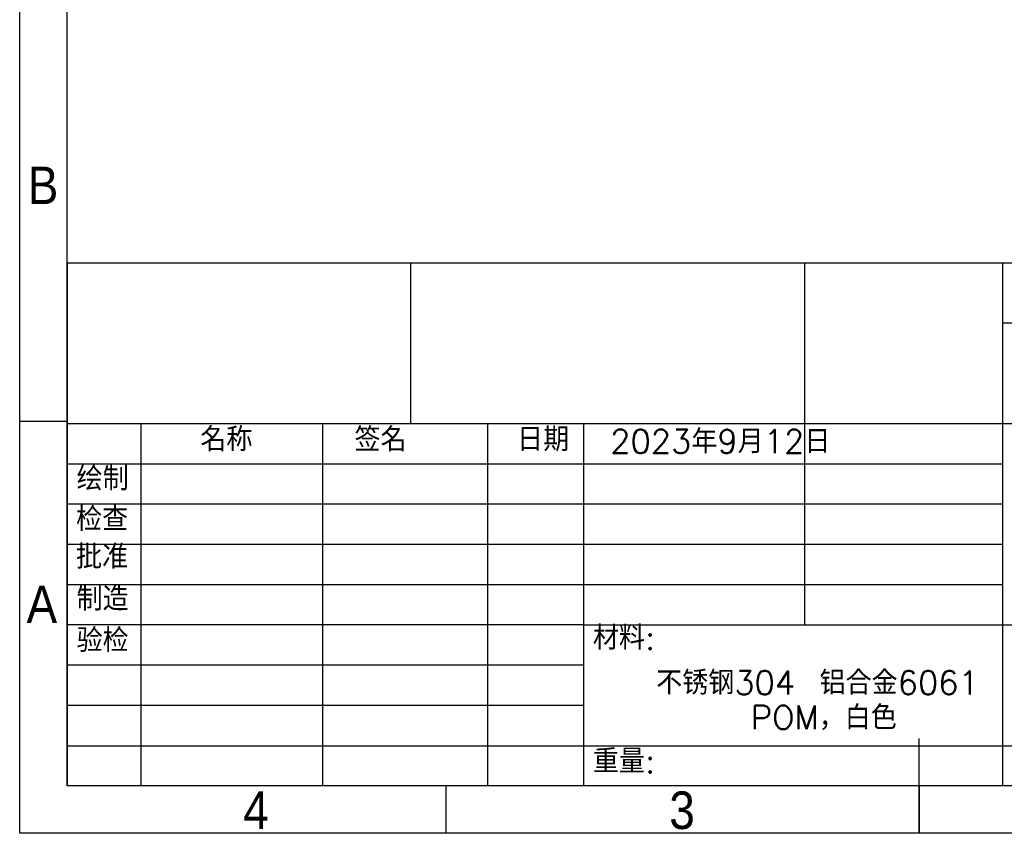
# Model space of a CAD drawing. Header units: millimetres. Extents: x 15 to 205, y 5 to 292.
# Tile 1 of 56: x 15 to 119, y 5 to 91. Entities that reach past the tile are written whole.
import ezdxf

# ---------------------------------------------------------------- set-up
doc = ezdxf.new("R2010")
doc.units = ezdxf.units.MM
doc.layers.add('注释', color=2, linetype='Continuous')
doc.layers.add('草图直线', color=1, linetype='Continuous')
doc.styles.add('SLDTEXTSTYLE0', font='txt', dxfattribs={"bigfont": 'bigfont'})
doc.styles.add('SLDTEXTSTYLE1', font='Gothic.ttf', dxfattribs={"width": 0.913})

msp = doc.modelspace()

# ---------------------------------------------------------------- linework, layer by layer
at = {"layer": '草图直线'}
for p, q in [((15, 5), (15, 292)), ((20, 10), (20, 287)), ((20, 65.25), (200, 65.25)), ((20, 65.25), (20, 10)), ((56.3109, 48.25), (56.3109, 65.25)), ((97.889, 65.25), (97.889, 27)), ((118.8, 65.25), (118.8, 10)), ((200, 58.875), (118.8, 58.875)), ((20, 48.5), (15, 48.5)), ((200, 48.25), (20, 48.25)), ((27.8, 48.25), (27.8, 10)), ((46.991, 48.25), (46.991, 10)), ((64.3989, 48.25), (64.3989, 10)), ((74.6, 10), (74.6, 48.25)), ((118.8, 44), (20, 44)), ((118.8, 39.75), (20, 39.75)), ((118.8, 35.5), (20, 35.5)), ((118.8, 31.25), (20, 31.25)), ((74.6, 27), (20, 27)), ((74.6, 27), (200, 27)), ((74.6, 22.7499), (20, 22.7499)), ((74.6, 18.5), (20, 18.5)), ((110, 5), (110, 15)), ((20, 14.25), (200, 14.25)), ((200, 10), (20, 10)), ((60, 10), (60, 5)), ((110, 10), (110, 5)), ((205, 5), (15, 5))]:
    msp.add_line(p, q, dxfattribs=at)

# ---------------------------------------------------------------- texts
at = {"layer": '注释'}
for s, insert, char_height, attachment_point, style in [('B', (17.4706, 75.4203), 3.9687, 2, 'SLDTEXTSTYLE1'), ('名称', (34.0739, 47.8578), 2.5, 1, 'SLDTEXTSTYLE0'), ('签名', (50.364, 47.842), 2.5, 1, 'SLDTEXTSTYLE0'), ('日期', (67.5451, 47.8564), 2.5, 1, 'SLDTEXTSTYLE0'), ('2023年9月12日', (77.3706, 47.635), 2.5, 1, 'SLDTEXTSTYLE0'), ('绘制', (21.0151, 43.71), 2.5, 1, 'SLDTEXTSTYLE0'), ('检查', (20.954, 39.4347), 2.5, 1, 'SLDTEXTSTYLE0'), ('批准', (20.952, 35.4571), 2.5, 1, 'SLDTEXTSTYLE0'), ('制造', (21.0126, 31.014), 2.5, 1, 'SLDTEXTSTYLE0'), ('A', (17.3397, 31.1703), 3.9687, 2, 'SLDTEXTSTYLE1'), ('材料:', (75.5409, 26.9002), 2.5, 1, 'SLDTEXTSTYLE0'), ('验检', (21.0073, 26.6299), 2.5, 1, 'SLDTEXTSTYLE0'), ('不锈钢304', (82.2275, 22.1554), 2.5, 1, 'SLDTEXTSTYLE0'), ('铝合金6061', (99.4853, 22.1554), 2.5, 1, 'SLDTEXTSTYLE0'), ('POM，白色', (92.2197, 18.4809), 2.5, 1, 'SLDTEXTSTYLE0'), ('重量: ', (75.5409, 13.8639), 2.5, 1, 'SLDTEXTSTYLE0'), ('4', (39.96, 9.4203), 3.9687, 2, 'SLDTEXTSTYLE1'), ('3', (84.96, 9.4203), 3.9687, 2, 'SLDTEXTSTYLE1')]:
    msp.add_mtext(s, dxfattribs=dict(at, insert=insert, char_height=char_height, attachment_point=attachment_point, style=style))

doc.saveas('drawing.dxf')
